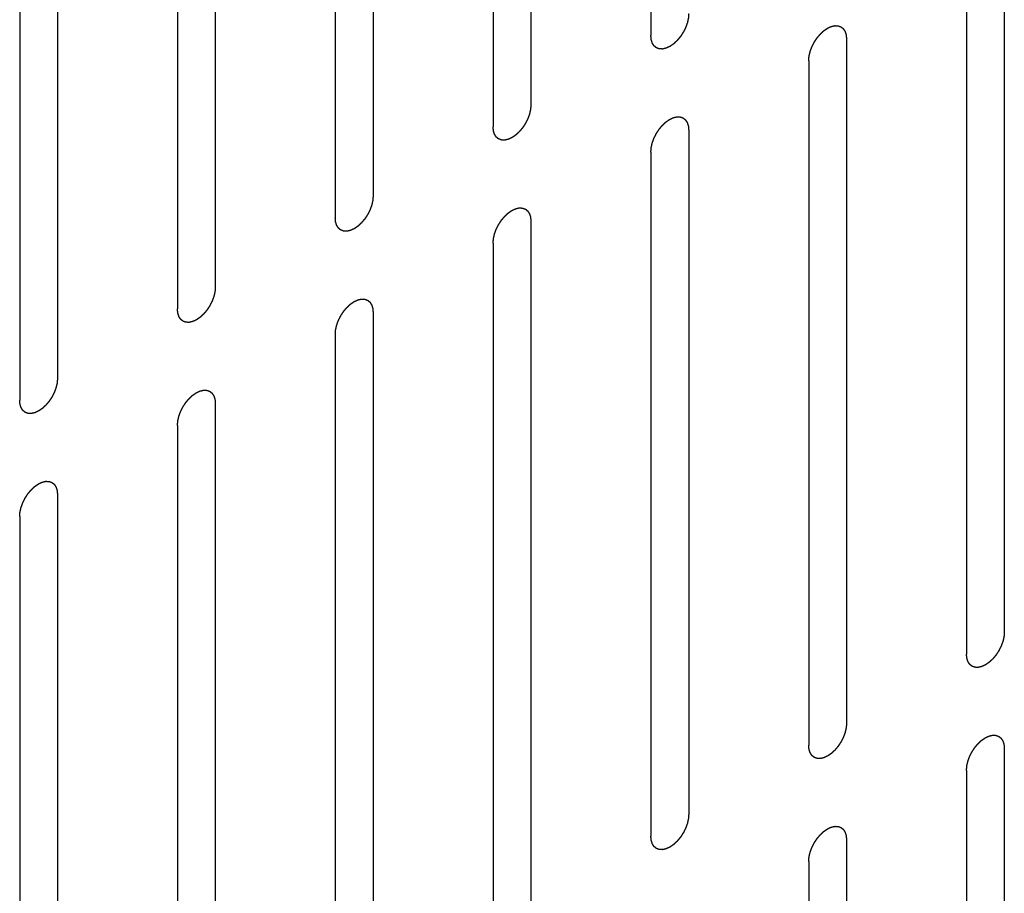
# Model space of a CAD drawing. Header units: inches. Extents: x 5 to 265, y 5 to 171.
# Tile 65 of 212: x 213.06 to 214.44, y 71.94 to 73.17. Entities that reach past the tile are written whole.
import ezdxf

# ---------------------------------------------------------------- set-up
doc = ezdxf.new("R2010")
doc.units = ezdxf.units.IN
doc.header["$LTSCALE"] = 14.96
doc.header["$MEASUREMENT"] = 0
doc.linetypes.add('HIDDEN', pattern=[0.2, 0.1, -0.1])
doc.layers.add('08_ALL_COSMETICS', color=7, linetype='CONTINUOUS')

msp = doc.modelspace()

# ---------------------------------------------------------------- linework, layer by layer
at = {"layer": '08_ALL_COSMETICS', "color": 7, "linetype": 'HIDDEN'}
for p, q in [((213.9464, 74.1055), (213.9464, 73.1461)), ((213.7781, 74.0083), (213.7781, 73.0489)), ((213.725, 73.9777), (213.725, 73.0183)), ((213.5567, 73.8805), (213.5567, 72.9211)), ((213.5037, 73.8499), (213.5037, 72.8905)), ((213.3354, 73.7527), (213.3354, 72.7933)), ((213.2824, 73.7221), (213.2824, 72.7627)), ((213.1141, 73.6249), (213.1141, 72.6656)), ((213.0611, 73.5943), (213.0611, 72.6349)), ((214.442, 73.2689), (214.442, 72.3095)), ((214.389, 73.2383), (214.389, 72.2789)), ((214.2207, 73.1412), (214.2207, 72.1818)), ((214.1677, 73.1105), (214.1677, 72.1511)), ((213.9994, 73.0134), (213.9994, 72.054)), ((213.9464, 72.9828), (213.9464, 72.0234)), ((213.7781, 72.8856), (213.7781, 71.9262)), ((213.725, 72.855), (213.725, 71.8956)), ((213.5567, 72.7578), (213.5567, 71.7984)), ((213.5037, 72.7272), (213.5037, 71.7678)), ((213.3354, 72.63), (213.3354, 71.6706)), ((213.2824, 72.5994), (213.2824, 71.64)), ((213.1141, 72.5023), (213.1141, 71.5429)), ((213.0611, 72.4716), (213.0611, 71.5122)), ((214.442, 72.1462), (214.442, 71.1869)), ((214.389, 72.1156), (214.389, 71.1562)), ((214.2207, 72.0185), (214.2207, 71.0591)), ((214.1677, 71.9878), (214.1677, 71.0285))]:
    msp.add_line(p, q, dxfattribs=at)
for points in [[(213.9994, 73.1767), (213.9993, 73.1762), (213.9993, 73.1751), (213.9991, 73.1736), (213.999, 73.1723), (213.999, 73.1714), (213.9989, 73.1708), (213.9989, 73.1704), (213.9988, 73.17), (213.9987, 73.1695), (213.9984, 73.1685), (213.9981, 73.1671), (213.9978, 73.1658), (213.9976, 73.1648), (213.9975, 73.1643), (213.9974, 73.1639), (213.9972, 73.1634), (213.997, 73.1629), (213.9967, 73.1619), (213.9962, 73.1605), (213.9957, 73.1591), (213.9953, 73.1581), (213.9951, 73.1576), (213.995, 73.1572), (213.9947, 73.1568), (213.9945, 73.1562), (213.994, 73.1552), (213.9933, 73.1539), (213.9926, 73.1525), (213.9921, 73.1515), (213.9918, 73.151), (213.9916, 73.1505), (213.9914, 73.1502), (213.991, 73.1497), (213.9905, 73.1488), (213.9896, 73.1475), (213.9888, 73.1462), (213.9882, 73.1453), (213.9879, 73.1448), (213.9876, 73.1444), (213.9873, 73.1441), (213.987, 73.1436), (213.9863, 73.1429), (213.9853, 73.1417), (213.9844, 73.1406), (213.9837, 73.1398), (213.9833, 73.1393), (213.9831, 73.139), (213.9828, 73.1387), (213.9823, 73.1383), (213.9816, 73.1376), (213.9806, 73.1367), (213.9796, 73.1357), (213.9788, 73.135), (213.9784, 73.1347), (213.9781, 73.1344), (213.9778, 73.1342), (213.9774, 73.1338), (213.9766, 73.1333), (213.9755, 73.1326), (213.9744, 73.1318), (213.9736, 73.1313), (213.9732, 73.131), (213.9729, 73.1307), (213.9726, 73.1306), (213.9721, 73.1304), (213.9714, 73.1301), (213.9703, 73.1296), (213.9692, 73.1291), (213.9685, 73.1287), (213.968, 73.1285), (213.9677, 73.1283), (213.9674, 73.1283), (213.967, 73.1282), (213.9663, 73.128), (213.9652, 73.1278), (213.9642, 73.1276), (213.9635, 73.1274), (213.9631, 73.1273), (213.9628, 73.1272), (213.9625, 73.1272), (213.9621, 73.1272), (213.9614, 73.1273), (213.9605, 73.1273), (213.9595, 73.1273), (213.9589, 73.1274), (213.9585, 73.1274), (213.9582, 73.1274), (213.9579, 73.1275), (213.9576, 73.1276), (213.957, 73.1278), (213.9562, 73.1281), (213.9553, 73.1285), (213.9547, 73.1287), (213.9544, 73.1288), (213.9541, 73.1289), (213.9539, 73.1291), (213.9536, 73.1293), (213.9532, 73.1297), (213.9525, 73.1303), (213.9518, 73.1308), (213.9513, 73.1312), (213.951, 73.1314), (213.9508, 73.1316), (213.9507, 73.1319), (213.9505, 73.1322), (213.9501, 73.1327), (213.9496, 73.1335), (213.9491, 73.1343), (213.9487, 73.1349), (213.9486, 73.1352), (213.9484, 73.1355), (213.9483, 73.1358), (213.9482, 73.1362), (213.948, 73.1369), (213.9476, 73.1379), (213.9473, 73.1389), (213.9471, 73.1396), (213.947, 73.14), (213.9469, 73.1403), (213.9469, 73.1407), (213.9468, 73.1411), (213.9467, 73.142), (213.9466, 73.1432), (213.9465, 73.1446), (213.9464, 73.1456), (213.9464, 73.1461)], [(214.1677, 73.1105), (214.1677, 73.1111), (214.1678, 73.1121), (214.1679, 73.1137), (214.168, 73.115), (214.1681, 73.1159), (214.1682, 73.1164), (214.1682, 73.1168), (214.1683, 73.1172), (214.1684, 73.1177), (214.1686, 73.1187), (214.1689, 73.1201), (214.1692, 73.1214), (214.1695, 73.1224), (214.1696, 73.123), (214.1697, 73.1234), (214.1698, 73.1238), (214.17, 73.1243), (214.1704, 73.1253), (214.1709, 73.1267), (214.1714, 73.1281), (214.1718, 73.1291), (214.172, 73.1296), (214.1721, 73.13), (214.1723, 73.1305), (214.1726, 73.131), (214.1731, 73.132), (214.1738, 73.1334), (214.1745, 73.1347), (214.175, 73.1357), (214.1752, 73.1363), (214.1754, 73.1367), (214.1757, 73.1371), (214.176, 73.1376), (214.1766, 73.1385), (214.1774, 73.1397), (214.1783, 73.141), (214.1789, 73.1419), (214.1792, 73.1424), (214.1794, 73.1428), (214.1797, 73.1431), (214.1801, 73.1436), (214.1808, 73.1444), (214.1817, 73.1455), (214.1827, 73.1466), (214.1833, 73.1474), (214.1837, 73.1479), (214.184, 73.1482), (214.1843, 73.1485), (214.1847, 73.1489), (214.1855, 73.1496), (214.1865, 73.1505), (214.1875, 73.1515), (214.1882, 73.1522), (214.1886, 73.1525), (214.189, 73.1529), (214.1893, 73.1531), (214.1897, 73.1534), (214.1905, 73.1539), (214.1916, 73.1547), (214.1927, 73.1554), (214.1934, 73.1559), (214.1939, 73.1562), (214.1942, 73.1565), (214.1945, 73.1566), (214.1949, 73.1568), (214.1957, 73.1572), (214.1968, 73.1577), (214.1978, 73.1582), (214.1986, 73.1585), (214.199, 73.1587), (214.1994, 73.1589), (214.1997, 73.1589), (214.2001, 73.159), (214.2008, 73.1592), (214.2018, 73.1594), (214.2029, 73.1597), (214.2036, 73.1598), (214.204, 73.1599), (214.2043, 73.16), (214.2046, 73.16), (214.205, 73.16), (214.2056, 73.1599), (214.2066, 73.1599), (214.2075, 73.1599), (214.2082, 73.1599), (214.2086, 73.1598), (214.2089, 73.1598), (214.2091, 73.1597), (214.2095, 73.1596), (214.2101, 73.1594), (214.2109, 73.1591), (214.2118, 73.1588), (214.2124, 73.1585), (214.2127, 73.1584), (214.213, 73.1583), (214.2131, 73.1581), (214.2134, 73.1579), (214.2139, 73.1575), (214.2146, 73.157), (214.2153, 73.1564), (214.2158, 73.156), (214.216, 73.1558), (214.2162, 73.1556), (214.2164, 73.1554), (214.2166, 73.155), (214.2169, 73.1545), (214.2175, 73.1537), (214.218, 73.1529), (214.2183, 73.1523), (214.2185, 73.152), (214.2187, 73.1518), (214.2188, 73.1514), (214.2189, 73.151), (214.2191, 73.1503), (214.2194, 73.1493), (214.2197, 73.1483), (214.22, 73.1476), (214.2201, 73.1472), (214.2202, 73.1469), (214.2202, 73.1465), (214.2203, 73.1461), (214.2203, 73.1452), (214.2205, 73.144), (214.2206, 73.1426), (214.2207, 73.1416), (214.2207, 73.1412)], [(213.7781, 73.0489), (213.778, 73.0484), (213.7779, 73.0473), (213.7778, 73.0458), (213.7777, 73.0445), (213.7776, 73.0436), (213.7776, 73.043), (213.7776, 73.0427), (213.7775, 73.0422), (213.7773, 73.0417), (213.7771, 73.0407), (213.7768, 73.0394), (213.7765, 73.038), (213.7763, 73.037), (213.7762, 73.0365), (213.7761, 73.0361), (213.7759, 73.0357), (213.7757, 73.0351), (213.7754, 73.0341), (213.7749, 73.0327), (213.7743, 73.0313), (213.774, 73.0304), (213.7738, 73.0298), (213.7737, 73.0294), (213.7734, 73.029), (213.7732, 73.0284), (213.7727, 73.0275), (213.772, 73.0261), (213.7713, 73.0247), (213.7708, 73.0237), (213.7705, 73.0232), (213.7703, 73.0228), (213.77, 73.0224), (213.7697, 73.0219), (213.7691, 73.021), (213.7683, 73.0197), (213.7675, 73.0184), (213.7669, 73.0175), (213.7665, 73.017), (213.7663, 73.0167), (213.766, 73.0163), (213.7656, 73.0159), (213.765, 73.0151), (213.764, 73.0139), (213.7631, 73.0128), (213.7624, 73.012), (213.762, 73.0115), (213.7617, 73.0112), (213.7614, 73.0109), (213.761, 73.0105), (213.7603, 73.0099), (213.7593, 73.0089), (213.7582, 73.0079), (213.7575, 73.0073), (213.7571, 73.0069), (213.7568, 73.0066), (213.7565, 73.0064), (213.756, 73.0061), (213.7553, 73.0055), (213.7542, 73.0048), (213.7531, 73.004), (213.7523, 73.0035), (213.7519, 73.0032), (213.7515, 73.0029), (213.7512, 73.0028), (213.7508, 73.0026), (213.75, 73.0023), (213.749, 73.0018), (213.7479, 73.0013), (213.7472, 73.0009), (213.7467, 73.0007), (213.7464, 73.0006), (213.7461, 73.0005), (213.7457, 73.0004), (213.745, 73.0003), (213.7439, 73), (213.7429, 72.9998), (213.7422, 72.9996), (213.7418, 72.9995), (213.7414, 72.9994), (213.7412, 72.9995), (213.7408, 72.9995), (213.7401, 72.9995), (213.7392, 72.9995), (213.7382, 72.9996), (213.7375, 72.9996), (213.7372, 72.9996), (213.7369, 72.9996), (213.7366, 72.9997), (213.7363, 72.9998), (213.7357, 73.0001), (213.7348, 73.0004), (213.734, 73.0007), (213.7334, 73.0009), (213.7331, 73.001), (213.7328, 73.0011), (213.7326, 73.0013), (213.7323, 73.0015), (213.7318, 73.0019), (213.7312, 73.0025), (213.7305, 73.003), (213.73, 73.0034), (213.7297, 73.0037), (213.7295, 73.0038), (213.7294, 73.0041), (213.7292, 73.0044), (213.7288, 73.005), (213.7283, 73.0058), (213.7278, 73.0066), (213.7274, 73.0071), (213.7272, 73.0075), (213.7271, 73.0077), (213.727, 73.008), (213.7268, 73.0084), (213.7266, 73.0091), (213.7263, 73.0101), (213.726, 73.0111), (213.7258, 73.0118), (213.7257, 73.0122), (213.7255, 73.0125), (213.7255, 73.0129), (213.7255, 73.0134), (213.7254, 73.0142), (213.7253, 73.0154), (213.7252, 73.0168), (213.7251, 73.0178), (213.725, 73.0183)], [(213.9464, 72.9828), (213.9464, 72.9833), (213.9465, 72.9843), (213.9466, 72.9859), (213.9467, 72.9872), (213.9468, 72.9881), (213.9468, 72.9886), (213.9468, 72.989), (213.947, 72.9894), (213.9471, 72.99), (213.9473, 72.9909), (213.9476, 72.9923), (213.9479, 72.9937), (213.9481, 72.9946), (213.9483, 72.9952), (213.9483, 72.9956), (213.9485, 72.996), (213.9487, 72.9966), (213.9491, 72.9975), (213.9496, 72.9989), (213.9501, 73.0003), (213.9504, 73.0013), (213.9506, 73.0018), (213.9508, 73.0023), (213.951, 73.0027), (213.9513, 73.0032), (213.9518, 73.0042), (213.9525, 73.0056), (213.9532, 73.007), (213.9536, 73.0079), (213.9539, 73.0085), (213.9541, 73.0089), (213.9544, 73.0093), (213.9547, 73.0098), (213.9553, 73.0107), (213.9561, 73.0119), (213.957, 73.0132), (213.9575, 73.0141), (213.9579, 73.0146), (213.9581, 73.015), (213.9584, 73.0153), (213.9588, 73.0158), (213.9595, 73.0166), (213.9604, 73.0177), (213.9614, 73.0189), (213.962, 73.0197), (213.9624, 73.0201), (213.9627, 73.0205), (213.963, 73.0207), (213.9634, 73.0211), (213.9641, 73.0218), (213.9652, 73.0228), (213.9662, 73.0237), (213.9669, 73.0244), (213.9673, 73.0248), (213.9676, 73.0251), (213.968, 73.0253), (213.9684, 73.0256), (213.9692, 73.0261), (213.9703, 73.0269), (213.9713, 73.0276), (213.9721, 73.0282), (213.9725, 73.0285), (213.9729, 73.0287), (213.9732, 73.0288), (213.9736, 73.029), (213.9744, 73.0294), (213.9754, 73.0299), (213.9765, 73.0304), (213.9773, 73.0307), (213.9777, 73.0309), (213.978, 73.0311), (213.9783, 73.0311), (213.9787, 73.0312), (213.9795, 73.0314), (213.9805, 73.0316), (213.9815, 73.0319), (213.9823, 73.032), (213.9827, 73.0321), (213.983, 73.0322), (213.9833, 73.0322), (213.9836, 73.0322), (213.9843, 73.0322), (213.9853, 73.0321), (213.9862, 73.0321), (213.9869, 73.0321), (213.9873, 73.032), (213.9876, 73.0321), (213.9878, 73.0319), (213.9881, 73.0318), (213.9887, 73.0316), (213.9896, 73.0313), (213.9904, 73.031), (213.991, 73.0308), (213.9914, 73.0306), (213.9916, 73.0306), (213.9918, 73.0304), (213.9921, 73.0302), (213.9926, 73.0297), (213.9933, 73.0292), (213.9939, 73.0286), (213.9944, 73.0282), (213.9947, 73.028), (213.9949, 73.0278), (213.9951, 73.0276), (213.9953, 73.0273), (213.9956, 73.0267), (213.9961, 73.0259), (213.9966, 73.0251), (213.997, 73.0245), (213.9972, 73.0242), (213.9974, 73.024), (213.9974, 73.0237), (213.9976, 73.0233), (213.9978, 73.0226), (213.9981, 73.0215), (213.9984, 73.0205), (213.9986, 73.0198), (213.9988, 73.0194), (213.9989, 73.0191), (213.9989, 73.0188), (213.9989, 73.0183), (213.999, 73.0174), (213.9991, 73.0163), (213.9993, 73.0148), (213.9993, 73.0139), (213.9994, 73.0134)], [(213.5567, 72.9211), (213.5567, 72.9206), (213.5566, 72.9196), (213.5565, 72.918), (213.5564, 72.9167), (213.5563, 72.9158), (213.5563, 72.9153), (213.5563, 72.9149), (213.5561, 72.9145), (213.556, 72.9139), (213.5558, 72.913), (213.5555, 72.9116), (213.5552, 72.9102), (213.555, 72.9093), (213.5548, 72.9087), (213.5548, 72.9083), (213.5546, 72.9079), (213.5544, 72.9073), (213.554, 72.9063), (213.5535, 72.905), (213.553, 72.9036), (213.5527, 72.9026), (213.5525, 72.902), (213.5523, 72.9016), (213.5521, 72.9012), (213.5518, 72.9006), (213.5513, 72.8997), (213.5506, 72.8983), (213.5499, 72.8969), (213.5495, 72.8959), (213.5492, 72.8954), (213.549, 72.895), (213.5487, 72.8946), (213.5484, 72.8941), (213.5478, 72.8932), (213.547, 72.8919), (213.5461, 72.8907), (213.5456, 72.8898), (213.5452, 72.8893), (213.545, 72.8889), (213.5447, 72.8885), (213.5443, 72.8881), (213.5436, 72.8873), (213.5427, 72.8862), (213.5417, 72.885), (213.5411, 72.8842), (213.5407, 72.8838), (213.5404, 72.8834), (213.5401, 72.8831), (213.5397, 72.8828), (213.539, 72.8821), (213.5379, 72.8811), (213.5369, 72.8802), (213.5362, 72.8795), (213.5358, 72.8791), (213.5355, 72.8788), (213.5351, 72.8786), (213.5347, 72.8783), (213.5339, 72.8778), (213.5328, 72.877), (213.5318, 72.8763), (213.531, 72.8757), (213.5306, 72.8754), (213.5302, 72.8752), (213.5299, 72.875), (213.5295, 72.8748), (213.5287, 72.8745), (213.5277, 72.874), (213.5266, 72.8735), (213.5258, 72.8731), (213.5254, 72.873), (213.5251, 72.8728), (213.5248, 72.8727), (213.5244, 72.8726), (213.5236, 72.8725), (213.5226, 72.8722), (213.5216, 72.872), (213.5208, 72.8718), (213.5204, 72.8717), (213.5201, 72.8716), (213.5198, 72.8717), (213.5195, 72.8717), (213.5188, 72.8717), (213.5178, 72.8717), (213.5169, 72.8718), (213.5162, 72.8718), (213.5158, 72.8718), (213.5155, 72.8718), (213.5153, 72.8719), (213.515, 72.872), (213.5144, 72.8723), (213.5135, 72.8726), (213.5127, 72.8729), (213.5121, 72.8731), (213.5117, 72.8732), (213.5115, 72.8733), (213.5113, 72.8735), (213.511, 72.8737), (213.5105, 72.8741), (213.5098, 72.8747), (213.5092, 72.8753), (213.5087, 72.8757), (213.5084, 72.8759), (213.5082, 72.876), (213.508, 72.8763), (213.5078, 72.8766), (213.5075, 72.8772), (213.507, 72.878), (213.5065, 72.8788), (213.5061, 72.8793), (213.5059, 72.8797), (213.5057, 72.8799), (213.5057, 72.8802), (213.5055, 72.8806), (213.5053, 72.8813), (213.505, 72.8823), (213.5047, 72.8833), (213.5045, 72.884), (213.5043, 72.8845), (213.5042, 72.8847), (213.5042, 72.8851), (213.5042, 72.8856), (213.5041, 72.8864), (213.504, 72.8876), (213.5038, 72.8891), (213.5038, 72.89), (213.5037, 72.8905)], [(213.725, 72.855), (213.7251, 72.8555), (213.7252, 72.8565), (213.7253, 72.8581), (213.7254, 72.8594), (213.7255, 72.8603), (213.7255, 72.8608), (213.7255, 72.8612), (213.7256, 72.8616), (213.7258, 72.8622), (213.726, 72.8631), (213.7263, 72.8645), (213.7266, 72.8659), (213.7268, 72.8668), (213.7269, 72.8674), (213.727, 72.8678), (213.7272, 72.8682), (213.7274, 72.8688), (213.7277, 72.8698), (213.7282, 72.8711), (213.7288, 72.8725), (213.7291, 72.8735), (213.7293, 72.8741), (213.7294, 72.8745), (213.7297, 72.8749), (213.7299, 72.8754), (213.7304, 72.8764), (213.7311, 72.8778), (213.7318, 72.8792), (213.7323, 72.8801), (213.7326, 72.8807), (213.7328, 72.8811), (213.7331, 72.8815), (213.7334, 72.882), (213.734, 72.8829), (213.7348, 72.8842), (213.7356, 72.8854), (213.7362, 72.8863), (213.7366, 72.8868), (213.7368, 72.8872), (213.7371, 72.8876), (213.7375, 72.888), (213.7381, 72.8888), (213.7391, 72.8899), (213.74, 72.8911), (213.7407, 72.8919), (213.7411, 72.8923), (213.7414, 72.8927), (213.7417, 72.893), (213.7421, 72.8933), (213.7428, 72.894), (213.7438, 72.895), (213.7449, 72.8959), (213.7456, 72.8966), (213.746, 72.897), (213.7463, 72.8973), (213.7466, 72.8975), (213.7471, 72.8978), (213.7478, 72.8983), (213.7489, 72.8991), (213.75, 72.8998), (213.7508, 72.9004), (213.7512, 72.9007), (213.7516, 72.9009), (213.7519, 72.9011), (213.7523, 72.9013), (213.7531, 72.9016), (213.7541, 72.9021), (213.7552, 72.9026), (213.756, 72.903), (213.7564, 72.9031), (213.7567, 72.9033), (213.757, 72.9034), (213.7574, 72.9035), (213.7581, 72.9036), (213.7592, 72.9039), (213.7602, 72.9041), (213.7609, 72.9043), (213.7613, 72.9044), (213.7617, 72.9045), (213.7619, 72.9044), (213.7623, 72.9044), (213.763, 72.9044), (213.7639, 72.9043), (213.7649, 72.9043), (213.7656, 72.9043), (213.7659, 72.9043), (213.7662, 72.9043), (213.7665, 72.9042), (213.7668, 72.904), (213.7674, 72.9038), (213.7683, 72.9035), (213.7691, 72.9032), (213.7697, 72.903), (213.77, 72.9029), (213.7703, 72.9028), (213.7705, 72.9026), (213.7708, 72.9024), (213.7713, 72.902), (213.7719, 72.9014), (213.7726, 72.9008), (213.7731, 72.9004), (213.7734, 72.9002), (213.7736, 72.9001), (213.7737, 72.8998), (213.7739, 72.8995), (213.7743, 72.8989), (213.7748, 72.8981), (213.7753, 72.8973), (213.7757, 72.8968), (213.7759, 72.8964), (213.776, 72.8962), (213.7761, 72.8959), (213.7763, 72.8955), (213.7765, 72.8948), (213.7768, 72.8938), (213.7771, 72.8928), (213.7773, 72.8921), (213.7774, 72.8916), (213.7776, 72.8914), (213.7776, 72.891), (213.7776, 72.8905), (213.7777, 72.8897), (213.7778, 72.8885), (213.7779, 72.887), (213.778, 72.8861), (213.7781, 72.8856)], [(213.3354, 72.7933), (213.3354, 72.7928), (213.3353, 72.7918), (213.3352, 72.7902), (213.3351, 72.7889), (213.335, 72.788), (213.3349, 72.7875), (213.3349, 72.7871), (213.3348, 72.7867), (213.3347, 72.7861), (213.3345, 72.7852), (213.3342, 72.7838), (213.3339, 72.7824), (213.3336, 72.7815), (213.3335, 72.7809), (213.3334, 72.7805), (213.3333, 72.7801), (213.3331, 72.7795), (213.3327, 72.7786), (213.3322, 72.7772), (213.3317, 72.7758), (213.3313, 72.7748), (213.3311, 72.7743), (213.331, 72.7738), (213.3308, 72.7734), (213.3305, 72.7729), (213.33, 72.7719), (213.3293, 72.7705), (213.3286, 72.7691), (213.3281, 72.7682), (213.3279, 72.7676), (213.3277, 72.7672), (213.3274, 72.7668), (213.3271, 72.7663), (213.3265, 72.7654), (213.3257, 72.7642), (213.3248, 72.7629), (213.3242, 72.762), (213.3239, 72.7615), (213.3237, 72.7611), (213.3234, 72.7608), (213.323, 72.7603), (213.3223, 72.7595), (213.3214, 72.7584), (213.3204, 72.7572), (213.3198, 72.7564), (213.3194, 72.756), (213.3191, 72.7556), (213.3188, 72.7554), (213.3184, 72.755), (213.3176, 72.7543), (213.3166, 72.7533), (213.3156, 72.7524), (213.3149, 72.7517), (213.3145, 72.7513), (213.3142, 72.751), (213.3138, 72.7508), (213.3134, 72.7505), (213.3126, 72.75), (213.3115, 72.7492), (213.3104, 72.7485), (213.3097, 72.7479), (213.3092, 72.7476), (213.3089, 72.7474), (213.3086, 72.7473), (213.3082, 72.7471), (213.3074, 72.7467), (213.3063, 72.7462), (213.3053, 72.7457), (213.3045, 72.7454), (213.3041, 72.7452), (213.3037, 72.745), (213.3034, 72.745), (213.303, 72.7449), (213.3023, 72.7447), (213.3013, 72.7445), (213.3002, 72.7442), (213.2995, 72.744), (213.2991, 72.744), (213.2988, 72.7439), (213.2985, 72.7439), (213.2981, 72.7439), (213.2975, 72.7439), (213.2965, 72.744), (213.2956, 72.744), (213.2949, 72.744), (213.2945, 72.744), (213.2942, 72.744), (213.294, 72.7442), (213.2936, 72.7443), (213.293, 72.7445), (213.2922, 72.7448), (213.2913, 72.7451), (213.2907, 72.7453), (213.2904, 72.7455), (213.2901, 72.7455), (213.29, 72.7457), (213.2897, 72.7459), (213.2892, 72.7463), (213.2885, 72.7469), (213.2878, 72.7475), (213.2873, 72.7479), (213.2871, 72.7481), (213.2869, 72.7483), (213.2867, 72.7485), (213.2865, 72.7488), (213.2862, 72.7494), (213.2856, 72.7502), (213.2851, 72.751), (213.2848, 72.7516), (213.2846, 72.7519), (213.2844, 72.7521), (213.2843, 72.7524), (213.2842, 72.7528), (213.284, 72.7535), (213.2837, 72.7545), (213.2834, 72.7556), (213.2831, 72.7563), (213.283, 72.7567), (213.2829, 72.757), (213.2829, 72.7573), (213.2828, 72.7578), (213.2828, 72.7586), (213.2826, 72.7598), (213.2825, 72.7613), (213.2824, 72.7622), (213.2824, 72.7627)], [(213.5037, 72.7272), (213.5038, 72.7277), (213.5038, 72.7288), (213.504, 72.7303), (213.5041, 72.7316), (213.5041, 72.7325), (213.5042, 72.733), (213.5042, 72.7334), (213.5043, 72.7339), (213.5044, 72.7344), (213.5047, 72.7354), (213.505, 72.7367), (213.5053, 72.7381), (213.5055, 72.7391), (213.5056, 72.7396), (213.5057, 72.74), (213.5059, 72.7404), (213.5061, 72.741), (213.5064, 72.742), (213.5069, 72.7434), (213.5074, 72.7448), (213.5078, 72.7457), (213.508, 72.7463), (213.5081, 72.7467), (213.5084, 72.7471), (213.5086, 72.7477), (213.5091, 72.7486), (213.5098, 72.75), (213.5105, 72.7514), (213.511, 72.7524), (213.5113, 72.7529), (213.5115, 72.7533), (213.5117, 72.7537), (213.5121, 72.7542), (213.5126, 72.7551), (213.5135, 72.7564), (213.5143, 72.7577), (213.5149, 72.7585), (213.5152, 72.7591), (213.5155, 72.7594), (213.5158, 72.7598), (213.5161, 72.7602), (213.5168, 72.761), (213.5178, 72.7622), (213.5187, 72.7633), (213.5194, 72.7641), (213.5198, 72.7645), (213.52, 72.7649), (213.5203, 72.7652), (213.5208, 72.7656), (213.5215, 72.7662), (213.5225, 72.7672), (213.5235, 72.7682), (213.5243, 72.7688), (213.5247, 72.7692), (213.525, 72.7695), (213.5253, 72.7697), (213.5257, 72.77), (213.5265, 72.7706), (213.5276, 72.7713), (213.5287, 72.7721), (213.5295, 72.7726), (213.5299, 72.7729), (213.5302, 72.7731), (213.5305, 72.7733), (213.531, 72.7735), (213.5317, 72.7738), (213.5328, 72.7743), (213.5339, 72.7748), (213.5346, 72.7752), (213.5351, 72.7754), (213.5354, 72.7755), (213.5357, 72.7756), (213.5361, 72.7757), (213.5368, 72.7758), (213.5379, 72.7761), (213.5389, 72.7763), (213.5396, 72.7765), (213.54, 72.7766), (213.5403, 72.7767), (213.5406, 72.7766), (213.541, 72.7766), (213.5417, 72.7766), (213.5426, 72.7766), (213.5436, 72.7765), (213.5442, 72.7765), (213.5446, 72.7765), (213.5449, 72.7765), (213.5452, 72.7764), (213.5455, 72.7763), (213.5461, 72.776), (213.5469, 72.7757), (213.5478, 72.7754), (213.5484, 72.7752), (213.5487, 72.7751), (213.549, 72.775), (213.5492, 72.7748), (213.5495, 72.7746), (213.5499, 72.7742), (213.5506, 72.7736), (213.5513, 72.7731), (213.5518, 72.7727), (213.5521, 72.7724), (213.5523, 72.7723), (213.5524, 72.772), (213.5526, 72.7717), (213.553, 72.7711), (213.5535, 72.7703), (213.554, 72.7695), (213.5544, 72.769), (213.5546, 72.7686), (213.5547, 72.7684), (213.5548, 72.7681), (213.5549, 72.7677), (213.5551, 72.767), (213.5555, 72.766), (213.5558, 72.765), (213.556, 72.7643), (213.5561, 72.7639), (213.5562, 72.7636), (213.5562, 72.7632), (213.5563, 72.7627), (213.5564, 72.7619), (213.5565, 72.7607), (213.5566, 72.7593), (213.5567, 72.7583), (213.5567, 72.7578)], [(213.1141, 72.6656), (213.1141, 72.665), (213.114, 72.664), (213.1138, 72.6624), (213.1137, 72.6611), (213.1137, 72.6602), (213.1136, 72.6597), (213.1136, 72.6593), (213.1135, 72.6589), (213.1134, 72.6584), (213.1132, 72.6574), (213.1128, 72.656), (213.1125, 72.6547), (213.1123, 72.6537), (213.1122, 72.6531), (213.1121, 72.6527), (213.1119, 72.6523), (213.1117, 72.6518), (213.1114, 72.6508), (213.1109, 72.6494), (213.1104, 72.648), (213.11, 72.647), (213.1098, 72.6465), (213.1097, 72.6461), (213.1095, 72.6456), (213.1092, 72.6451), (213.1087, 72.6441), (213.108, 72.6427), (213.1073, 72.6414), (213.1068, 72.6404), (213.1065, 72.6398), (213.1063, 72.6394), (213.1061, 72.639), (213.1057, 72.6385), (213.1052, 72.6376), (213.1043, 72.6364), (213.1035, 72.6351), (213.1029, 72.6342), (213.1026, 72.6337), (213.1023, 72.6333), (213.102, 72.633), (213.1017, 72.6325), (213.101, 72.6317), (213.1001, 72.6306), (213.0991, 72.6295), (213.0984, 72.6287), (213.0981, 72.6282), (213.0978, 72.6278), (213.0975, 72.6276), (213.097, 72.6272), (213.0963, 72.6265), (213.0953, 72.6256), (213.0943, 72.6246), (213.0935, 72.6239), (213.0931, 72.6236), (213.0928, 72.6232), (213.0925, 72.623), (213.0921, 72.6227), (213.0913, 72.6222), (213.0902, 72.6214), (213.0891, 72.6207), (213.0883, 72.6202), (213.0879, 72.6199), (213.0876, 72.6196), (213.0873, 72.6195), (213.0868, 72.6193), (213.0861, 72.6189), (213.085, 72.6184), (213.0839, 72.6179), (213.0832, 72.6176), (213.0828, 72.6174), (213.0824, 72.6172), (213.0821, 72.6172), (213.0817, 72.6171), (213.081, 72.6169), (213.08, 72.6167), (213.0789, 72.6164), (213.0782, 72.6163), (213.0778, 72.6162), (213.0775, 72.6161), (213.0772, 72.6161), (213.0768, 72.6161), (213.0761, 72.6162), (213.0752, 72.6162), (213.0742, 72.6162), (213.0736, 72.6162), (213.0732, 72.6163), (213.0729, 72.6162), (213.0727, 72.6164), (213.0723, 72.6165), (213.0717, 72.6167), (213.0709, 72.617), (213.07, 72.6173), (213.0694, 72.6175), (213.0691, 72.6177), (213.0688, 72.6177), (213.0686, 72.6179), (213.0683, 72.6182), (213.0679, 72.6186), (213.0672, 72.6191), (213.0665, 72.6197), (213.066, 72.6201), (213.0658, 72.6203), (213.0655, 72.6205), (213.0654, 72.6207), (213.0652, 72.6211), (213.0648, 72.6216), (213.0643, 72.6224), (213.0638, 72.6232), (213.0635, 72.6238), (213.0633, 72.6241), (213.0631, 72.6243), (213.063, 72.6247), (213.0629, 72.6251), (213.0627, 72.6258), (213.0623, 72.6268), (213.062, 72.6278), (213.0618, 72.6285), (213.0617, 72.6289), (213.0616, 72.6292), (213.0616, 72.6296), (213.0615, 72.63), (213.0614, 72.6309), (213.0613, 72.6321), (213.0612, 72.6335), (213.0611, 72.6345), (213.0611, 72.6349)], [(213.2824, 72.5994), (213.2824, 72.5999), (213.2825, 72.601), (213.2826, 72.6025), (213.2827, 72.6038), (213.2828, 72.6047), (213.2829, 72.6053), (213.2829, 72.6057), (213.283, 72.6061), (213.2831, 72.6066), (213.2833, 72.6076), (213.2836, 72.6089), (213.284, 72.6103), (213.2842, 72.6113), (213.2843, 72.6118), (213.2844, 72.6122), (213.2845, 72.6127), (213.2847, 72.6132), (213.2851, 72.6142), (213.2856, 72.6156), (213.2861, 72.617), (213.2865, 72.6179), (213.2867, 72.6185), (213.2868, 72.6189), (213.287, 72.6193), (213.2873, 72.6199), (213.2878, 72.6209), (213.2885, 72.6222), (213.2892, 72.6236), (213.2897, 72.6246), (213.2899, 72.6251), (213.2901, 72.6256), (213.2904, 72.6259), (213.2907, 72.6264), (213.2913, 72.6273), (213.2922, 72.6286), (213.293, 72.6299), (213.2936, 72.6308), (213.2939, 72.6313), (213.2941, 72.6317), (213.2944, 72.632), (213.2948, 72.6325), (213.2955, 72.6332), (213.2964, 72.6344), (213.2974, 72.6355), (213.298, 72.6363), (213.2984, 72.6368), (213.2987, 72.6371), (213.299, 72.6374), (213.2994, 72.6378), (213.3002, 72.6385), (213.3012, 72.6394), (213.3022, 72.6404), (213.3029, 72.641), (213.3034, 72.6414), (213.3037, 72.6417), (213.304, 72.6419), (213.3044, 72.6422), (213.3052, 72.6428), (213.3063, 72.6435), (213.3074, 72.6443), (213.3081, 72.6448), (213.3086, 72.6451), (213.3089, 72.6454), (213.3092, 72.6455), (213.3097, 72.6457), (213.3104, 72.646), (213.3115, 72.6465), (213.3126, 72.647), (213.3133, 72.6474), (213.3137, 72.6476), (213.3141, 72.6478), (213.3144, 72.6478), (213.3148, 72.6479), (213.3155, 72.6481), (213.3165, 72.6483), (213.3176, 72.6485), (213.3183, 72.6487), (213.3187, 72.6488), (213.319, 72.6489), (213.3193, 72.6489), (213.3197, 72.6488), (213.3203, 72.6488), (213.3213, 72.6488), (213.3222, 72.6487), (213.3229, 72.6487), (213.3233, 72.6487), (213.3236, 72.6487), (213.3238, 72.6486), (213.3242, 72.6485), (213.3248, 72.6483), (213.3256, 72.648), (213.3265, 72.6476), (213.3271, 72.6474), (213.3274, 72.6473), (213.3277, 72.6472), (213.3279, 72.647), (213.3281, 72.6468), (213.3286, 72.6464), (213.3293, 72.6458), (213.33, 72.6453), (213.3305, 72.6449), (213.3307, 72.6446), (213.331, 72.6445), (213.3311, 72.6442), (213.3313, 72.6439), (213.3316, 72.6434), (213.3322, 72.6426), (213.3327, 72.6418), (213.333, 72.6412), (213.3332, 72.6409), (213.3334, 72.6406), (213.3335, 72.6403), (213.3336, 72.6399), (213.3338, 72.6392), (213.3341, 72.6382), (213.3345, 72.6372), (213.3347, 72.6365), (213.3348, 72.6361), (213.3349, 72.6358), (213.3349, 72.6354), (213.335, 72.635), (213.335, 72.6341), (213.3352, 72.6329), (213.3353, 72.6315), (213.3354, 72.6305), (213.3354, 72.63)], [(213.0611, 72.4716), (213.0611, 72.4722), (213.0612, 72.4732), (213.0613, 72.4748), (213.0614, 72.4761), (213.0615, 72.477), (213.0615, 72.4775), (213.0616, 72.4779), (213.0617, 72.4783), (213.0618, 72.4788), (213.062, 72.4798), (213.0623, 72.4812), (213.0626, 72.4825), (213.0628, 72.4835), (213.063, 72.4841), (213.063, 72.4845), (213.0632, 72.4849), (213.0634, 72.4854), (213.0638, 72.4864), (213.0643, 72.4878), (213.0648, 72.4892), (213.0651, 72.4902), (213.0653, 72.4907), (213.0655, 72.4911), (213.0657, 72.4916), (213.066, 72.4921), (213.0665, 72.4931), (213.0672, 72.4945), (213.0679, 72.4958), (213.0683, 72.4968), (213.0686, 72.4974), (213.0688, 72.4978), (213.0691, 72.4982), (213.0694, 72.4987), (213.07, 72.4996), (213.0708, 72.5008), (213.0717, 72.5021), (213.0722, 72.503), (213.0726, 72.5035), (213.0728, 72.5039), (213.0731, 72.5042), (213.0735, 72.5047), (213.0742, 72.5055), (213.0751, 72.5066), (213.0761, 72.5077), (213.0767, 72.5085), (213.0771, 72.509), (213.0774, 72.5093), (213.0777, 72.5096), (213.0781, 72.51), (213.0788, 72.5107), (213.0799, 72.5116), (213.0809, 72.5126), (213.0816, 72.5133), (213.082, 72.5136), (213.0823, 72.514), (213.0827, 72.5142), (213.0831, 72.5145), (213.0839, 72.515), (213.085, 72.5158), (213.0861, 72.5165), (213.0868, 72.517), (213.0873, 72.5173), (213.0876, 72.5176), (213.0879, 72.5177), (213.0883, 72.5179), (213.0891, 72.5183), (213.0902, 72.5188), (213.0912, 72.5193), (213.092, 72.5196), (213.0924, 72.5198), (213.0927, 72.52), (213.093, 72.52), (213.0935, 72.5201), (213.0942, 72.5203), (213.0952, 72.5205), (213.0962, 72.5208), (213.097, 72.5209), (213.0974, 72.521), (213.0977, 72.5211), (213.098, 72.5211), (213.0984, 72.5211), (213.099, 72.521), (213.1, 72.521), (213.1009, 72.521), (213.1016, 72.521), (213.102, 72.5209), (213.1023, 72.5209), (213.1025, 72.5208), (213.1028, 72.5207), (213.1034, 72.5205), (213.1043, 72.5202), (213.1051, 72.5199), (213.1057, 72.5196), (213.1061, 72.5195), (213.1063, 72.5194), (213.1065, 72.5192), (213.1068, 72.519), (213.1073, 72.5186), (213.108, 72.5181), (213.1087, 72.5175), (213.1091, 72.5171), (213.1094, 72.5169), (213.1096, 72.5167), (213.1098, 72.5165), (213.11, 72.5161), (213.1103, 72.5156), (213.1108, 72.5148), (213.1113, 72.514), (213.1117, 72.5134), (213.1119, 72.5131), (213.1121, 72.5129), (213.1122, 72.5125), (213.1123, 72.5121), (213.1125, 72.5114), (213.1128, 72.5104), (213.1131, 72.5094), (213.1134, 72.5087), (213.1135, 72.5083), (213.1136, 72.508), (213.1136, 72.5076), (213.1137, 72.5072), (213.1137, 72.5063), (213.1138, 72.5051), (213.114, 72.5037), (213.1141, 72.5027), (213.1141, 72.5023)], [(214.442, 72.3095), (214.442, 72.309), (214.4419, 72.308), (214.4418, 72.3064), (214.4417, 72.3051), (214.4416, 72.3042), (214.4416, 72.3037), (214.4416, 72.3033), (214.4414, 72.3029), (214.4413, 72.3024), (214.4411, 72.3014), (214.4408, 72.3), (214.4405, 72.2986), (214.4403, 72.2977), (214.4401, 72.2971), (214.4401, 72.2967), (214.4399, 72.2963), (214.4397, 72.2958), (214.4393, 72.2948), (214.4388, 72.2934), (214.4383, 72.292), (214.438, 72.291), (214.4378, 72.2905), (214.4376, 72.29), (214.4374, 72.2896), (214.4371, 72.2891), (214.4366, 72.2881), (214.4359, 72.2867), (214.4352, 72.2853), (214.4348, 72.2844), (214.4345, 72.2838), (214.4343, 72.2834), (214.434, 72.283), (214.4337, 72.2825), (214.4331, 72.2816), (214.4323, 72.2804), (214.4314, 72.2791), (214.4309, 72.2782), (214.4305, 72.2777), (214.4303, 72.2773), (214.43, 72.277), (214.4296, 72.2765), (214.4289, 72.2757), (214.428, 72.2746), (214.427, 72.2734), (214.4264, 72.2726), (214.426, 72.2722), (214.4257, 72.2718), (214.4254, 72.2716), (214.425, 72.2712), (214.4243, 72.2705), (214.4232, 72.2696), (214.4222, 72.2686), (214.4215, 72.2679), (214.4211, 72.2675), (214.4208, 72.2672), (214.4204, 72.267), (214.42, 72.2667), (214.4192, 72.2662), (214.4181, 72.2654), (214.417, 72.2647), (214.4163, 72.2641), (214.4158, 72.2639), (214.4155, 72.2636), (214.4152, 72.2635), (214.4148, 72.2633), (214.414, 72.2629), (214.4129, 72.2624), (214.4119, 72.2619), (214.4111, 72.2616), (214.4107, 72.2614), (214.4104, 72.2612), (214.4101, 72.2612), (214.4096, 72.2611), (214.4089, 72.2609), (214.4079, 72.2607), (214.4069, 72.2604), (214.4061, 72.2603), (214.4057, 72.2602), (214.4054, 72.2601), (214.4051, 72.2601), (214.4047, 72.2601), (214.4041, 72.2601), (214.4031, 72.2602), (214.4022, 72.2602), (214.4015, 72.2602), (214.4011, 72.2603), (214.4008, 72.2602), (214.4006, 72.2604), (214.4003, 72.2605), (214.3997, 72.2607), (214.3988, 72.261), (214.398, 72.2613), (214.3974, 72.2615), (214.397, 72.2617), (214.3968, 72.2617), (214.3966, 72.2619), (214.3963, 72.2622), (214.3958, 72.2626), (214.3951, 72.2631), (214.3944, 72.2637), (214.394, 72.2641), (214.3937, 72.2643), (214.3935, 72.2645), (214.3933, 72.2647), (214.3931, 72.265), (214.3928, 72.2656), (214.3923, 72.2664), (214.3918, 72.2672), (214.3914, 72.2678), (214.3912, 72.2681), (214.391, 72.2683), (214.391, 72.2686), (214.3908, 72.269), (214.3906, 72.2698), (214.3903, 72.2708), (214.39, 72.2718), (214.3897, 72.2725), (214.3896, 72.2729), (214.3895, 72.2732), (214.3895, 72.2735), (214.3894, 72.274), (214.3894, 72.2749), (214.3893, 72.2761), (214.3891, 72.2775), (214.389, 72.2785), (214.389, 72.2789)], [(214.2207, 72.1818), (214.2207, 72.1812), (214.2206, 72.1802), (214.2205, 72.1786), (214.2204, 72.1773), (214.2203, 72.1764), (214.2202, 72.1759), (214.2202, 72.1755), (214.2201, 72.1751), (214.22, 72.1746), (214.2198, 72.1736), (214.2195, 72.1722), (214.2191, 72.1709), (214.2189, 72.1699), (214.2188, 72.1694), (214.2187, 72.1689), (214.2186, 72.1685), (214.2184, 72.168), (214.218, 72.167), (214.2175, 72.1656), (214.217, 72.1642), (214.2166, 72.1632), (214.2164, 72.1627), (214.2163, 72.1623), (214.2161, 72.1619), (214.2158, 72.1613), (214.2153, 72.1603), (214.2146, 72.1589), (214.2139, 72.1576), (214.2134, 72.1566), (214.2132, 72.1561), (214.213, 72.1556), (214.2127, 72.1553), (214.2124, 72.1547), (214.2118, 72.1539), (214.2109, 72.1526), (214.2101, 72.1513), (214.2095, 72.1504), (214.2092, 72.1499), (214.209, 72.1495), (214.2087, 72.1492), (214.2083, 72.1487), (214.2076, 72.1479), (214.2067, 72.1468), (214.2057, 72.1457), (214.2051, 72.1449), (214.2047, 72.1444), (214.2044, 72.1441), (214.2041, 72.1438), (214.2037, 72.1434), (214.2029, 72.1427), (214.2019, 72.1418), (214.2009, 72.1408), (214.2002, 72.1401), (214.1997, 72.1398), (214.1994, 72.1395), (214.1991, 72.1392), (214.1987, 72.1389), (214.1979, 72.1384), (214.1968, 72.1377), (214.1957, 72.1369), (214.195, 72.1364), (214.1945, 72.1361), (214.1942, 72.1358), (214.1939, 72.1357), (214.1934, 72.1355), (214.1927, 72.1351), (214.1916, 72.1346), (214.1905, 72.1341), (214.1898, 72.1338), (214.1894, 72.1336), (214.189, 72.1334), (214.1887, 72.1334), (214.1883, 72.1333), (214.1876, 72.1331), (214.1866, 72.1329), (214.1855, 72.1326), (214.1848, 72.1325), (214.1844, 72.1324), (214.1841, 72.1323), (214.1838, 72.1323), (214.1834, 72.1323), (214.1828, 72.1324), (214.1818, 72.1324), (214.1809, 72.1324), (214.1802, 72.1325), (214.1798, 72.1325), (214.1795, 72.1325), (214.1793, 72.1326), (214.1789, 72.1327), (214.1783, 72.1329), (214.1775, 72.1332), (214.1766, 72.1335), (214.176, 72.1338), (214.1757, 72.1339), (214.1754, 72.134), (214.1752, 72.1342), (214.175, 72.1344), (214.1745, 72.1348), (214.1738, 72.1353), (214.1731, 72.1359), (214.1726, 72.1363), (214.1724, 72.1365), (214.1721, 72.1367), (214.172, 72.137), (214.1718, 72.1373), (214.1715, 72.1378), (214.1709, 72.1386), (214.1704, 72.1394), (214.1701, 72.14), (214.1699, 72.1403), (214.1697, 72.1405), (214.1696, 72.1409), (214.1695, 72.1413), (214.1693, 72.142), (214.169, 72.143), (214.1686, 72.144), (214.1684, 72.1447), (214.1683, 72.1451), (214.1682, 72.1454), (214.1682, 72.1458), (214.1681, 72.1462), (214.1681, 72.1471), (214.1679, 72.1483), (214.1678, 72.1497), (214.1677, 72.1507), (214.1677, 72.1511)], [(214.389, 72.1156), (214.389, 72.1161), (214.3891, 72.1172), (214.3893, 72.1187), (214.3894, 72.12), (214.3894, 72.121), (214.3895, 72.1215), (214.3895, 72.1219), (214.3896, 72.1223), (214.3897, 72.1228), (214.3899, 72.1238), (214.3903, 72.1252), (214.3906, 72.1265), (214.3908, 72.1275), (214.3909, 72.128), (214.391, 72.1285), (214.3912, 72.1289), (214.3914, 72.1294), (214.3917, 72.1304), (214.3922, 72.1318), (214.3927, 72.1332), (214.3931, 72.1342), (214.3933, 72.1347), (214.3934, 72.1351), (214.3936, 72.1355), (214.3939, 72.1361), (214.3944, 72.1371), (214.3951, 72.1384), (214.3958, 72.1398), (214.3963, 72.1408), (214.3966, 72.1413), (214.3968, 72.1418), (214.397, 72.1421), (214.3974, 72.1427), (214.3979, 72.1435), (214.3988, 72.1448), (214.3996, 72.1461), (214.4002, 72.147), (214.4005, 72.1475), (214.4008, 72.1479), (214.4011, 72.1482), (214.4014, 72.1487), (214.4021, 72.1495), (214.403, 72.1506), (214.404, 72.1517), (214.4047, 72.1525), (214.405, 72.153), (214.4053, 72.1533), (214.4056, 72.1536), (214.4061, 72.154), (214.4068, 72.1547), (214.4078, 72.1556), (214.4088, 72.1566), (214.4096, 72.1573), (214.41, 72.1576), (214.4103, 72.1579), (214.4106, 72.1582), (214.411, 72.1585), (214.4118, 72.159), (214.4129, 72.1597), (214.414, 72.1605), (214.4148, 72.161), (214.4152, 72.1613), (214.4155, 72.1616), (214.4158, 72.1617), (214.4163, 72.1619), (214.417, 72.1623), (214.4181, 72.1628), (214.4192, 72.1632), (214.4199, 72.1636), (214.4203, 72.1638), (214.4207, 72.164), (214.421, 72.164), (214.4214, 72.1641), (214.4221, 72.1643), (214.4231, 72.1645), (214.4242, 72.1647), (214.4249, 72.1649), (214.4253, 72.165), (214.4256, 72.1651), (214.4259, 72.1651), (214.4263, 72.1651), (214.427, 72.165), (214.4279, 72.165), (214.4289, 72.165), (214.4295, 72.1649), (214.4299, 72.1649), (214.4302, 72.1649), (214.4304, 72.1648), (214.4308, 72.1647), (214.4314, 72.1645), (214.4322, 72.1642), (214.4331, 72.1638), (214.4337, 72.1636), (214.434, 72.1635), (214.4343, 72.1634), (214.4345, 72.1632), (214.4348, 72.163), (214.4352, 72.1626), (214.4359, 72.1621), (214.4366, 72.1615), (214.4371, 72.1611), (214.4373, 72.1609), (214.4376, 72.1607), (214.4377, 72.1604), (214.4379, 72.1601), (214.4383, 72.1596), (214.4388, 72.1588), (214.4393, 72.158), (214.4396, 72.1574), (214.4398, 72.1571), (214.44, 72.1569), (214.4401, 72.1565), (214.4402, 72.1561), (214.4404, 72.1554), (214.4408, 72.1544), (214.4411, 72.1534), (214.4413, 72.1527), (214.4414, 72.1523), (214.4415, 72.152), (214.4415, 72.1516), (214.4416, 72.1512), (214.4417, 72.1503), (214.4418, 72.1491), (214.4419, 72.1477), (214.442, 72.1467), (214.442, 72.1462)], [(213.9994, 72.054), (213.9993, 72.0535), (213.9993, 72.0524), (213.9991, 72.0509), (213.999, 72.0496), (213.999, 72.0487), (213.9989, 72.0481), (213.9989, 72.0478), (213.9988, 72.0473), (213.9987, 72.0468), (213.9984, 72.0458), (213.9981, 72.0445), (213.9978, 72.0431), (213.9976, 72.0421), (213.9975, 72.0416), (213.9974, 72.0412), (213.9972, 72.0407), (213.997, 72.0402), (213.9967, 72.0392), (213.9962, 72.0378), (213.9957, 72.0364), (213.9953, 72.0355), (213.9951, 72.0349), (213.995, 72.0345), (213.9947, 72.0341), (213.9945, 72.0335), (213.994, 72.0326), (213.9933, 72.0312), (213.9926, 72.0298), (213.9921, 72.0288), (213.9918, 72.0283), (213.9916, 72.0278), (213.9914, 72.0275), (213.991, 72.027), (213.9905, 72.0261), (213.9896, 72.0248), (213.9888, 72.0235), (213.9882, 72.0226), (213.9879, 72.0221), (213.9876, 72.0217), (213.9873, 72.0214), (213.987, 72.021), (213.9863, 72.0202), (213.9853, 72.019), (213.9844, 72.0179), (213.9837, 72.0171), (213.9833, 72.0166), (213.9831, 72.0163), (213.9828, 72.016), (213.9823, 72.0156), (213.9816, 72.015), (213.9806, 72.014), (213.9796, 72.013), (213.9788, 72.0124), (213.9784, 72.012), (213.9781, 72.0117), (213.9778, 72.0115), (213.9774, 72.0112), (213.9766, 72.0106), (213.9755, 72.0099), (213.9744, 72.0091), (213.9736, 72.0086), (213.9732, 72.0083), (213.9729, 72.008), (213.9726, 72.0079), (213.9721, 72.0077), (213.9714, 72.0074), (213.9703, 72.0069), (213.9692, 72.0064), (213.9685, 72.006), (213.968, 72.0058), (213.9677, 72.0056), (213.9674, 72.0056), (213.967, 72.0055), (213.9663, 72.0053), (213.9652, 72.0051), (213.9642, 72.0049), (213.9635, 72.0047), (213.9631, 72.0046), (213.9628, 72.0045), (213.9625, 72.0046), (213.9621, 72.0046), (213.9614, 72.0046), (213.9605, 72.0046), (213.9595, 72.0047), (213.9589, 72.0047), (213.9585, 72.0047), (213.9582, 72.0047), (213.9579, 72.0048), (213.9576, 72.0049), (213.957, 72.0051), (213.9562, 72.0055), (213.9553, 72.0058), (213.9547, 72.006), (213.9544, 72.0061), (213.9541, 72.0062), (213.9539, 72.0064), (213.9536, 72.0066), (213.9532, 72.007), (213.9525, 72.0076), (213.9518, 72.0081), (213.9513, 72.0085), (213.951, 72.0088), (213.9508, 72.0089), (213.9507, 72.0092), (213.9505, 72.0095), (213.9501, 72.0101), (213.9496, 72.0108), (213.9491, 72.0117), (213.9487, 72.0122), (213.9486, 72.0125), (213.9484, 72.0128), (213.9483, 72.0131), (213.9482, 72.0135), (213.948, 72.0142), (213.9476, 72.0152), (213.9473, 72.0162), (213.9471, 72.0169), (213.947, 72.0173), (213.9469, 72.0176), (213.9469, 72.018), (213.9468, 72.0185), (213.9467, 72.0193), (213.9466, 72.0205), (213.9465, 72.0219), (213.9464, 72.0229), (213.9464, 72.0234)], [(214.1677, 71.9878), (214.1677, 71.9884), (214.1678, 71.9894), (214.1679, 71.991), (214.168, 71.9923), (214.1681, 71.9932), (214.1682, 71.9937), (214.1682, 71.9941), (214.1683, 71.9945), (214.1684, 71.995), (214.1686, 71.996), (214.1689, 71.9974), (214.1692, 71.9988), (214.1695, 71.9997), (214.1696, 72.0003), (214.1697, 72.0007), (214.1698, 72.0011), (214.17, 72.0016), (214.1704, 72.0026), (214.1709, 72.004), (214.1714, 72.0054), (214.1718, 72.0064), (214.172, 72.0069), (214.1721, 72.0074), (214.1723, 72.0078), (214.1726, 72.0083), (214.1731, 72.0093), (214.1738, 72.0107), (214.1745, 72.012), (214.175, 72.013), (214.1752, 72.0136), (214.1754, 72.014), (214.1757, 72.0144), (214.176, 72.0149), (214.1766, 72.0158), (214.1774, 72.017), (214.1783, 72.0183), (214.1789, 72.0192), (214.1792, 72.0197), (214.1794, 72.0201), (214.1797, 72.0204), (214.1801, 72.0209), (214.1808, 72.0217), (214.1817, 72.0228), (214.1827, 72.0239), (214.1833, 72.0247), (214.1837, 72.0252), (214.184, 72.0256), (214.1843, 72.0258), (214.1847, 72.0262), (214.1855, 72.0269), (214.1865, 72.0278), (214.1875, 72.0288), (214.1882, 72.0295), (214.1886, 72.0299), (214.189, 72.0302), (214.1893, 72.0304), (214.1897, 72.0307), (214.1905, 72.0312), (214.1916, 72.032), (214.1927, 72.0327), (214.1934, 72.0333), (214.1939, 72.0335), (214.1942, 72.0338), (214.1945, 72.0339), (214.1949, 72.0341), (214.1957, 72.0345), (214.1968, 72.035), (214.1978, 72.0355), (214.1986, 72.0358), (214.199, 72.036), (214.1994, 72.0362), (214.1997, 72.0362), (214.2001, 72.0363), (214.2008, 72.0365), (214.2018, 72.0367), (214.2029, 72.037), (214.2036, 72.0371), (214.204, 72.0372), (214.2043, 72.0373), (214.2046, 72.0373), (214.205, 72.0373), (214.2056, 72.0372), (214.2066, 72.0372), (214.2075, 72.0372), (214.2082, 72.0372), (214.2086, 72.0371), (214.2089, 72.0372), (214.2091, 72.037), (214.2095, 72.0369), (214.2101, 72.0367), (214.2109, 72.0364), (214.2118, 72.0361), (214.2124, 72.0359), (214.2127, 72.0357), (214.213, 72.0357), (214.2131, 72.0355), (214.2134, 72.0352), (214.2139, 72.0348), (214.2146, 72.0343), (214.2153, 72.0337), (214.2158, 72.0333), (214.216, 72.0331), (214.2162, 72.0329), (214.2164, 72.0327), (214.2166, 72.0324), (214.2169, 72.0318), (214.2175, 72.031), (214.218, 72.0302), (214.2183, 72.0296), (214.2185, 72.0293), (214.2187, 72.0291), (214.2188, 72.0288), (214.2189, 72.0284), (214.2191, 72.0276), (214.2194, 72.0266), (214.2197, 72.0256), (214.22, 72.0249), (214.2201, 72.0245), (214.2202, 72.0242), (214.2202, 72.0239), (214.2203, 72.0234), (214.2203, 72.0225), (214.2205, 72.0213), (214.2206, 72.0199), (214.2207, 72.0189), (214.2207, 72.0185)]]:
    msp.add_open_spline(points, degree=3, knots=[0, 0, 0, 0, 0.015625, 0.03125, 0.046875, 0.054688, 0.058594, 0.0625, 0.066406, 0.070312, 0.078125, 0.09375, 0.109375, 0.117188, 0.121094, 0.125, 0.128906, 0.132812, 0.140625, 0.15625, 0.171875, 0.179688, 0.183594, 0.1875, 0.191406, 0.195312, 0.203125, 0.21875, 0.234375, 0.242188, 0.246094, 0.25, 0.253906, 0.257812, 0.265625, 0.28125, 0.296875, 0.304688, 0.308594, 0.3125, 0.316406, 0.320312, 0.328125, 0.34375, 0.359375, 0.367188, 0.371094, 0.375, 0.378906, 0.382812, 0.390625, 0.40625, 0.421875, 0.429688, 0.433594, 0.4375, 0.441406, 0.445312, 0.453125, 0.46875, 0.484375, 0.492188, 0.496094, 0.5, 0.503906, 0.507812, 0.515625, 0.53125, 0.546875, 0.554688, 0.558594, 0.5625, 0.566406, 0.570312, 0.578125, 0.59375, 0.609375, 0.617188, 0.621094, 0.625, 0.628906, 0.632812, 0.640625, 0.65625, 0.671875, 0.679688, 0.683594, 0.6875, 0.691406, 0.695312, 0.703125, 0.71875, 0.734375, 0.742188, 0.746094, 0.75, 0.753906, 0.757812, 0.765625, 0.78125, 0.796875, 0.804688, 0.808594, 0.8125, 0.816406, 0.820312, 0.828125, 0.84375, 0.859375, 0.867188, 0.871094, 0.875, 0.878906, 0.882812, 0.890625, 0.90625, 0.921875, 0.929688, 0.933594, 0.9375, 0.941406, 0.945312, 0.953125, 0.96875, 0.984375, 1, 1, 1, 1], dxfattribs=at)

doc.saveas('drawing.dxf')
